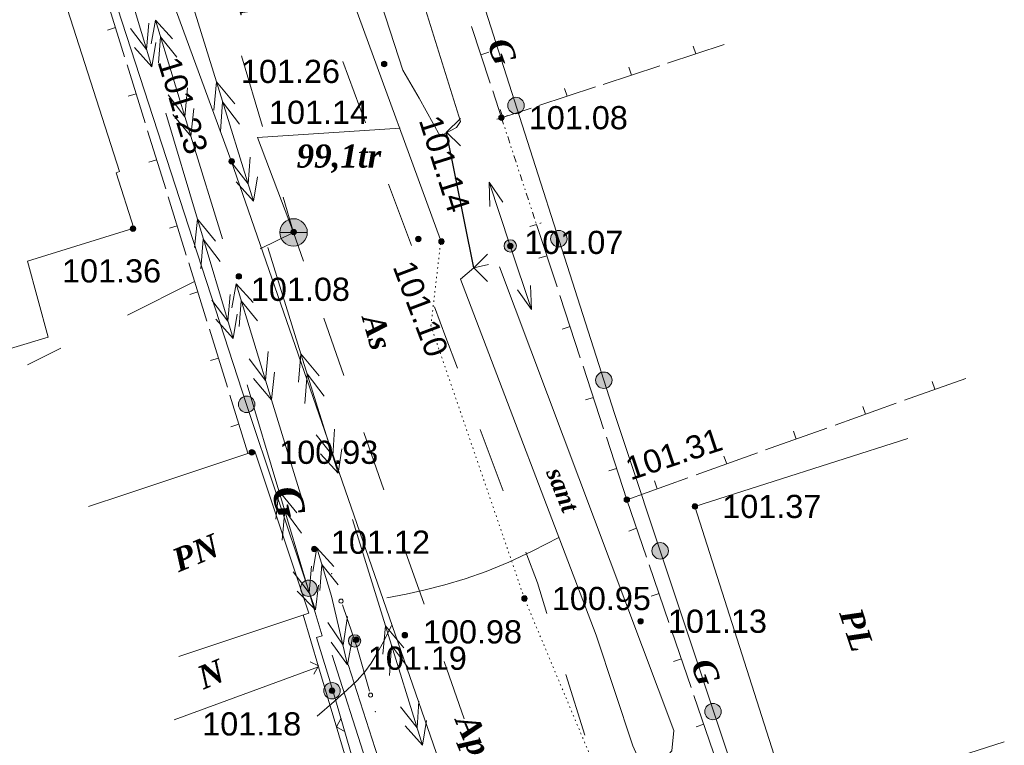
# Model space of a CAD drawing. Header units: millimetres. Extents: x 9396 to 25236, y 15106 to 31102.
# Tile 201 of 256: x 11242 to 11314, y 16746 to 16799. Entities that reach past the tile are written whole.
import ezdxf
from ezdxf.enums import TextEntityAlignment as Align

# ---------------------------------------------------------------- set-up
doc = ezdxf.new("R2010")
doc.units = ezdxf.units.MM
for name, pattern in [('DIVIDE', [1.25, 0.5, -0.25, 0, -0.25, 0, -0.25]), ('DOT', [0.25, 0, -0.25]), ('HIDDEN', [0.375, 0.25, -0.125])]:
    doc.linetypes.add(name, pattern=pattern)
for name, color, linetype, lineweight, true_color in [('1001010', 7, 'Continuous', 9, 0x000000), ('10010110', 7, 'Continuous', 20, 0xa25100), ('1060000', 7, 'Continuous', 9, 0x000000), ('1070000', 7, 'DOT', 9, 0x000000), ('2030012', 7, 'Continuous', 9, 0x000000), ('21100200', 7, 'HIDDEN', 0, 0x800080), ('3000105', 7, 'DIVIDE', 9, 0x000000), ('3000220', 7, 'Continuous', 9, 0x000000), ('3000260', 7, 'Continuous', 9, 0x000000), ('5010210', 7, 'Continuous', 20, 0x008000), ('5010220', 7, 'Continuous', 30, 0x000000), ('5010420', 7, 'Continuous', 9, 0x000000), ('6011210', 1, 'Continuous', 9, 0xff0000), ('6011300', 1, 'Continuous', 20, 0xff0000), ('8010110', 7, 'Continuous', 20, 0x0080ff), ('8010120', 7, 'Continuous', 20, 0x0080ff), ('8010200', 7, 'Continuous', 9, 0x000000), ('9010110', 7, 'Continuous', 9, 0x000000)]:
    doc.layers.add(name, color=color, linetype=linetype, lineweight=lineweight, true_color=true_color)
doc.styles.add('1', font='timesbi.ttf', dxfattribs={"height": 0.00127})
doc.styles.add('12', font='timesbi.ttf', dxfattribs={"height": 0.001693})
doc.styles.add('2', font='timesbi.ttf', dxfattribs={"height": 0.001693})
doc.styles.add('3', font='timesbi.ttf', dxfattribs={"height": 0.001693})
doc.styles.add('9', font='timesbi.ttf', dxfattribs={"height": 0.001693})
doc.styles.add('F2', font='arial.ttf', dxfattribs={"height": 0.001693})

# ---------------------------------------------------------------- blocks, each defined once
blk = doc.blocks.new('SYMBOL21100200')
at = {"true_color": 0x800080}
h = blk.add_hatch(color=216, dxfattribs=at)
edge = h.paths.add_edge_path()
edge.add_arc((0, 0), 0.1, 0, 360)
at = {"color": 216, "linetype": 'Continuous', "lineweight": 0, "true_color": 0x800080}
blk.add_circle((0, 0), 0.1, dxfattribs=at)
blk = doc.blocks.new('SYMBOL2030012')
at = {"true_color": 0xffffff}
h = blk.add_hatch(color=7, dxfattribs=at)
edge = h.paths.add_edge_path()
edge.add_arc((0, 0), 0.225, 0, 360)
at = {"true_color": 0x000000}
h = blk.add_hatch(color=18, dxfattribs=at)
edge = h.paths.add_edge_path()
edge.add_arc((0, 0), 0.05, 0, 360)
at = {"color": 18, "linetype": 'Continuous', "lineweight": 0, "true_color": 0x000000}
for radius in [0.225, 0.05]:
    blk.add_circle((0, 0), radius, dxfattribs=at)
blk = doc.blocks.new('SYMBOL5010220')
at = {"color": 18, "linetype": 'Continuous', "lineweight": 9, "true_color": 0x000000, "flags": 128}
blk.add_lwpolyline([(0.5, 0.5), (0, 0), (0.5, -0.5)], dxfattribs=at)
blk = doc.blocks.new('SYMBOL8010200')
at = {"true_color": 0x000000}
h = blk.add_hatch(color=18, dxfattribs=at)
edge = h.paths.add_edge_path()
edge.add_arc((0, 0), 0.3, 0, 360)
at = {"color": 18, "linetype": 'Continuous', "lineweight": 0, "true_color": 0x000000}
blk.add_circle((0, 0), 0.3, dxfattribs=at)
blk = doc.blocks.new('SYMBOL5010420')
at = {"true_color": 0xffffff}
h = blk.add_hatch(color=7, dxfattribs=at)
edge = h.paths.add_edge_path()
edge.add_arc((0, 0), 0.5, 0, 360)
at = {"color": 18, "linetype": 'Continuous', "lineweight": 9, "true_color": 0x000000, "flags": 128}
blk.add_lwpolyline([(-0.5, 0), (0.5, 0)], dxfattribs=at)
at = {"color": 18, "linetype": 'Continuous', "lineweight": 9, "true_color": 0x000000}
blk.add_circle((0, 0), 0.5, dxfattribs=at)

msp = doc.modelspace()

# ---------------------------------------------------------------- linework, layer by layer
at = {"layer": '1001010', "color": 253}
for p, q in [((11258.86, 16767.879), (11262.811, 16756.055)), ((11262.811, 16756.055), (11253.326, 16752.885)), ((11262.401, 16755.918), (11263.525, 16752.136)), ((11263.525, 16752.136), (11252.973, 16748.266)), ((11313.602, 16746.654, 203.506), (11298.062, 16741.702, 203.506))]:
    msp.add_line(p, q, dxfattribs=at)
for points in [[(11225.136, 16803.951, 194.063), (11239.241, 16808.588, 204.165), (11243.299, 16806.077, 202.785), (11248.998, 16788.301, 202.74), (11248.736, 16788.216, 201.295), (11250.034, 16784.169, 202.182), (11242.268, 16781.746, 175.068), (11243.776, 16776.201, 162.563), (11235.757, 16773.786, 146.446)], [(11298.062, 16741.702, 203.506), (11291.007, 16763.843, 202.749), (11306.548, 16768.795, 53.302)], [(11258.86, 16767.879, 0), (11249.375, 16764.709, 0), (11246.728, 16763.847, 0)]]:
    msp.add_polyline3d(points, dxfattribs=at)
at = {"layer": '10010110'}
for points in [[(11268.517, 16757.172, 125.52), (11269.912, 16757.438, 129.644), (11271.313, 16757.742, 131.305), (11272.742, 16758.105, 129.227), (11274.221, 16758.55, 122.134), (11275.771, 16759.098, 108.751), (11277.416, 16759.772, 87.801), (11279.175, 16760.593, 58.009), (11281.072, 16761.583, 18.099)], [(11263.428, 16748.52, 7.135), (11264.663, 16749.591, 25.731), (11265.612, 16750.437, 41.172), (11266.338, 16751.135, 55.518), (11266.905, 16751.765, 70.829), (11267.377, 16752.402, 89.166), (11267.817, 16753.124, 112.589), (11268.289, 16754.01, 143.157), (11268.856, 16755.136, 182.932)]]:
    msp.add_polyline3d(points, dxfattribs=at)
at = {"layer": '1060000', "color": 253}
msp.add_line((11276.747, 16781.333), (11289.478, 16747.483), dxfattribs=at)
for points in [[(11266.651, 16830.071, 202.891), (11260.368, 16828.014, 202.774), (11259.069, 16826.487, 202.805), (11258.572, 16824.816, 199.982), (11258.92, 16821.631, 199.517), (11259.911, 16817.522, 198.042), (11272.426, 16783.325, 198.888)], [(11272.404, 16790.881, 0), (11273.602, 16791.518, 0), (11273.901, 16791.967, 0), (11264.403, 16822.378, 0), (11262.765, 16822.089, 0), (11261.551, 16820.749, 0)], [(11272.404, 16790.881, 0), (11270.868, 16793.652, 0), (11269.67, 16795.712, 0), (11261.551, 16820.749, 0)], [(11244.361, 16820.157, 202.714), (11247.066, 16816.583, 202.805), (11257.114, 16789.146, 201.481), (11275.759, 16735.335, 201.63)], [(11261.702, 16783.857, 202.044), (11259.062, 16790.788, 201.731), (11269.476, 16791.46, 59.722)], [(11275.94, 16781.516, 0), (11274.853, 16781.269, 0), (11273.901, 16780.434, 0), (11283.787, 16754.447, 0)], [(11289.478, 16747.483, 0), (11289.329, 16745.985, 0), (11288.58, 16745.161, 0), (11287.007, 16745.161, 0), (11286.483, 16746.359, 0), (11283.787, 16754.447, 0)]]:
    msp.add_polyline3d(points, dxfattribs=at)
at = {"layer": '1070000', "color": 253}
msp.add_polyline3d([(11276.128, 16734.147, 202.239), (11287.025, 16736.874, 65.597), (11278.56, 16757.119, 121.519), (11271.729, 16777.042, 184.819), (11272.474, 16783.422, 196.302)], dxfattribs=at)
at = {"layer": '3000105', "color": 253}
for p, q in [((11277.359, 16792.386), (11276.314, 16792.043)), ((11276.884, 16792.23), (11279.441, 16784.439)), ((11278.966, 16784.283), (11280.011, 16784.626))]:
    msp.add_line(p, q, dxfattribs=at)
at = {"layer": '3000220', "color": 253}
for p, q in [((11249.361, 16796.687, 200.064), (11248.041, 16800.937, 200.064)), ((11248.701, 16798.817, 200.064), (11248.121, 16798.637, 200.064)), ((11274.701, 16798.907, 114.028), (11276.051, 16794.767, 114.028)), ((11289.011, 16796.217, 114.028), (11293.151, 16797.577, 114.028)), ((11275.381, 16796.837, 114.028), (11275.951, 16797.027, 114.028)), ((11291.081, 16796.897, 114.028), (11290.891, 16797.467, 114.028)), ((11250.861, 16791.867, 200.064), (11249.541, 16796.107, 200.064)), ((11284.311, 16794.667, 114.028), (11288.451, 16796.027, 114.028)), ((11286.381, 16795.347, 114.028), (11286.191, 16795.917, 114.028)), ((11250.201, 16793.987, 200.064), (11249.631, 16793.807, 200.064)), ((11279.611, 16793.127, 114.028), (11283.751, 16794.487, 114.028)), ((11281.681, 16793.807, 114.028), (11281.491, 16794.377, 114.028)), ((11276.981, 16792.257, 114.028), (11276.791, 16792.827, 114.028)), ((11252.361, 16787.037, 200.064), (11251.041, 16791.287, 200.064)), ((11251.701, 16789.157, 200.064), (11251.131, 16788.977, 200.064)), ((11253.861, 16782.207, 200.064), (11252.541, 16786.457, 200.064)), ((11253.201, 16784.327, 200.064), (11252.631, 16784.157, 200.064)), ((11280.941, 16779.877), (11279.441, 16784.437)), ((11280.191, 16782.157), (11279.621, 16781.977)), ((11255.371, 16777.377, 200.064), (11254.041, 16781.627, 200.064)), ((11254.701, 16779.507, 200.064), (11254.131, 16779.327, 200.064)), ((11282.631, 16774.697), (11281.141, 16779.257)), ((11256.871, 16772.547, 200.064), (11255.551, 16776.797, 200.064)), ((11281.891, 16776.977), (11281.321, 16776.797)), ((11256.211, 16774.677, 200.064), (11255.631, 16774.497, 200.064)), ((11284.331, 16769.517), (11282.841, 16774.077)), ((11306.311, 16771.607), (11310.781, 16773.197)), ((11308.541, 16772.397), (11308.341, 16772.967)), ((11258.371, 16767.727, 200.064), (11257.051, 16771.967, 200.064)), ((11283.591, 16771.797), (11283.021, 16771.617)), ((11301.241, 16769.787), (11305.711, 16771.387)), ((11303.471, 16770.587), (11303.271, 16771.147)), ((11257.711, 16769.847, 200.064), (11257.131, 16769.667, 200.064)), ((11296.171, 16767.967), (11300.641, 16769.567)), ((11286.031, 16764.337), (11284.541, 16768.897)), ((11298.401, 16768.767), (11298.201, 16769.337)), ((11291.101, 16766.157), (11295.571, 16767.757)), ((11293.331, 16766.957), (11293.131, 16767.517)), ((11285.291, 16766.617), (11284.721, 16766.437)), ((11286.031, 16764.337), (11290.501, 16765.937)), ((11288.261, 16765.137), (11288.061, 16765.707)), ((11287.471, 16760.147), (11286.031, 16764.337)), ((11286.751, 16762.247), (11286.181, 16762.047)), ((11289.111, 16755.377), (11287.671, 16759.567)), ((11288.391, 16757.477), (11287.821, 16757.277)), ((11290.741, 16750.607), (11289.301, 16754.807)), ((11290.021, 16752.707), (11289.451, 16752.507)), ((11292.371, 16745.837), (11290.931, 16750.037)), ((11291.651, 16747.937), (11291.091, 16747.737))]:
    msp.add_line(p, q, dxfattribs=at)
msp.add_polyline3d([(11276.241, 16794.207, 114.028), (11276.881, 16792.227, 114.028), (11279.051, 16792.937, 114.028)], dxfattribs=at)
at = {"layer": '3000260', "color": 253}
msp.add_line((11272.021, 16723.787), (11263.525, 16752.136), dxfattribs=at)
for points in [[(11263.171, 16751.597, 0), (11263.511, 16752.197, 0), (11262.901, 16752.487, 0)], [(11265.471, 16747.387, 0), (11264.841, 16747.757, 0), (11265.171, 16748.387, 0)]]:
    msp.add_polyline3d(points, dxfattribs=at)
at = {"layer": '5010210'}
for p, q in [((11259.421, 16791.587, 178.598), (11257.901, 16796.747, 178.598)), ((11260.941, 16786.437, 178.598), (11261.701, 16783.857, 178.598)), ((11259.271, 16782.647, 172.839), (11261.701, 16783.857, 172.839)), ((11262.431, 16781.767, 178.598), (11261.701, 16783.857, 178.598)), ((11254.421, 16780.237, 172.839), (11249.571, 16777.817, 172.839)), ((11263.901, 16777.587, 178.598), (11265.361, 16773.407, 178.598)), ((11242.281, 16774.197, 172.839), (11244.711, 16775.407, 172.839)), ((11267.561, 16767.147, 178.598), (11266.831, 16769.237, 178.598)), ((11268.301, 16765.057, 178.598), (11267.561, 16767.147, 178.598)), ((11269.761, 16760.877, 178.598), (11271.231, 16756.697, 178.598)), ((11273.421, 16750.427, 178.598), (11272.691, 16752.517, 178.598)), ((11274.161, 16748.337, 178.598), (11273.421, 16750.427, 178.598))]:
    msp.add_line(p, q, dxfattribs=at)
at = {"layer": '5010220', "color": 253}
msp.add_line((11274.853, 16781.269), (11272.879, 16791.186), dxfattribs=at)
at = {"layer": '6011210'}
for q in [(11275.98, 16787.517), (11279.072, 16778.218)]:
    msp.add_line((11277.527, 16782.868), q, dxfattribs=at)
for points in [[(11276.042, 16785.746, 0), (11275.98, 16787.517, 0), (11275.98, 16787.517, 0), (11276.991, 16786.062, 0)], [(11279.01, 16779.989, 0), (11279.072, 16778.218, 0), (11279.072, 16778.218, 0), (11278.062, 16779.674, 0)]]:
    msp.add_polyline3d(points, dxfattribs=at)
at = {"layer": '6011300'}
for p, q in [((11248.741, 16804.657), (11251.351, 16795.947)), ((11253.671, 16802.607), (11256.071, 16794.857)), ((11254.201, 16790.897), (11251.611, 16799.357)), ((11256.071, 16794.857), (11255.881, 16792.777)), ((11256.071, 16794.857), (11258.781, 16786.137)), ((11256.071, 16794.857), (11257.411, 16793.247)), ((11252.361, 16792.567), (11254.681, 16784.817)), ((11254.201, 16790.897), (11254.421, 16792.917)), ((11254.201, 16790.897), (11252.891, 16792.457)), ((11256.501, 16783.387), (11254.201, 16790.897)), ((11254.681, 16784.817), (11254.461, 16782.757)), ((11254.681, 16784.817), (11257.291, 16776.117)), ((11254.681, 16784.817), (11256.001, 16783.217)), ((11259.831, 16782.747), (11262.241, 16774.987)), ((11260.091, 16771.637), (11257.501, 16780.097)), ((11262.241, 16774.987), (11262.051, 16772.917)), ((11262.241, 16774.987), (11264.951, 16766.267)), ((11262.241, 16774.987), (11263.581, 16773.387)), ((11260.091, 16771.637), (11258.781, 16773.187)), ((11260.091, 16771.637), (11260.311, 16773.657)), ((11258.301, 16772.727), (11260.621, 16764.987)), ((11262.391, 16764.117), (11260.091, 16771.637)), ((11260.621, 16764.987), (11260.401, 16762.917)), ((11260.621, 16764.987), (11261.931, 16763.377)), ((11266.001, 16762.877), (11268.411, 16755.127)), ((11268.411, 16755.127), (11268.211, 16753.047)), ((11268.411, 16755.127), (11271.111, 16746.407)), ((11268.411, 16755.127), (11269.741, 16753.527)), ((11265.641, 16752.277), (11264.441, 16753.917)), ((11265.641, 16752.277), (11266.001, 16754.277)), ((11264.511, 16752.977), (11266.981, 16745.287)), ((11268.091, 16744.797), (11265.691, 16752.287))]:
    msp.add_line(p, q, dxfattribs=at)
for points in [[(11251.121, 16799.147, 0), (11250.971, 16797.207, 0), (11249.781, 16798.747, 0)], [(11251.301, 16797.627, 0), (11251.611, 16799.357, 0), (11252.861, 16797.997, 0)], [(11251.651, 16797.727, 0), (11251.351, 16795.947, 0), (11250.091, 16797.367, 0)], [(11251.831, 16796.237, 0), (11251.981, 16798.137, 0), (11253.171, 16796.647, 0)], [(11253.771, 16792.307, 0), (11252.551, 16793.897, 0), (11253.771, 16792.307, 0), (11253.961, 16794.427, 0)], [(11256.521, 16793.397, 0), (11257.761, 16791.767, 0), (11256.521, 16793.397, 0), (11256.361, 16791.227, 0)], [(11258.521, 16789.347, 0), (11258.391, 16787.397, 0), (11257.181, 16788.927, 0)], [(11259.061, 16787.927, 0), (11258.781, 16786.137, 0), (11257.501, 16787.547, 0)], [(11255.111, 16783.367, 0), (11256.331, 16781.737, 0), (11255.111, 16783.367, 0), (11254.931, 16781.207, 0)], [(11257.201, 16778.357, 0), (11257.501, 16780.097, 0), (11258.761, 16778.727, 0)], [(11257.061, 16779.317, 0), (11256.911, 16777.367, 0), (11255.721, 16778.907, 0)], [(11257.731, 16776.977, 0), (11257.881, 16778.867, 0), (11259.071, 16777.387, 0)], [(11257.591, 16777.887, 0), (11257.291, 16776.117, 0), (11256.031, 16777.527, 0)], [(11259.661, 16773.047, 0), (11258.451, 16774.627, 0), (11259.661, 16773.047, 0), (11259.851, 16775.157, 0)], [(11262.691, 16773.537, 0), (11263.931, 16771.907, 0), (11262.691, 16773.537, 0), (11262.531, 16771.367, 0)], [(11264.681, 16769.487, 0), (11264.561, 16767.527, 0), (11263.351, 16769.067, 0)], [(11265.231, 16768.057, 0), (11264.951, 16766.267, 0), (11263.671, 16767.677, 0)], [(11260.621, 16764.987, 0), (11262.791, 16757.737, 0), (11263.301, 16756.297, 0)], [(11261.051, 16763.537, 0), (11262.271, 16761.897, 0), (11261.051, 16763.537, 0), (11260.871, 16761.367, 0)], [(11263.101, 16759.087, 0), (11263.401, 16760.827, 0), (11264.651, 16759.467, 0)], [(11265.641, 16752.277, 0), (11264.481, 16757.287, 0), (11263.401, 16760.827, 0)], [(11263.001, 16759.477, 0), (11262.851, 16757.537, 0), (11261.661, 16759.077, 0)], [(11263.621, 16757.707, 0), (11263.771, 16759.607, 0), (11264.961, 16758.117, 0)], [(11263.511, 16758.097, 0), (11263.301, 16756.297, 0), (11261.971, 16757.647, 0)], [(11265.311, 16753.707, 0), (11264.211, 16755.377, 0), (11265.311, 16753.707, 0), (11265.651, 16755.807, 0)], [(11268.861, 16753.677, 0), (11270.101, 16752.037, 0), (11268.861, 16753.677, 0), (11268.701, 16751.497, 0)], [(11270.851, 16749.617, 0), (11270.721, 16747.667, 0), (11269.511, 16749.207, 0)], [(11271.401, 16748.197, 0), (11271.111, 16746.407, 0), (11269.841, 16747.817, 0)]]:
    msp.add_polyline3d(points, dxfattribs=at)
at = {"layer": '8010110'}
msp.add_line((11300.201, 16725.433, 5.771), (11285.13, 16770.621, 141.965), dxfattribs=at)
for points in [[(11285.13, 16770.621, 141.965), (11275.324, 16801.319, 200.72), (11267.473, 16823.317, 182.495)], [(11245.617, 16810.231, 202.767), (11258.273, 16771.298, 182.175), (11262.69, 16758.054, 90.15), (11263.78, 16754.391, 69.638), (11263.372, 16754.264, 147.656), (11264.579, 16750.402, 192.678), (11270.059, 16731.398, 198.63), (11258.801, 16728.152, 56.175)]]:
    msp.add_polyline3d(points, dxfattribs=at)
at = {"layer": '8010120'}
for p, q in [((11265.291, 16796.347), (11266.131, 16794.107)), ((11266.131, 16794.107), (11266.961, 16791.857)), ((11270.311, 16782.897), (11268.641, 16787.377)), ((11271.981, 16778.417), (11272.821, 16776.177)), ((11272.821, 16776.177), (11273.661, 16773.937)), ((11277.001, 16764.977), (11275.331, 16769.457)), ((11278.671, 16760.497), (11279.511, 16758.257)), ((11279.511, 16758.257), (11280.201, 16756.027)), ((11282.961, 16747.127), (11281.581, 16751.577))]:
    msp.add_line(p, q, dxfattribs=at)
at = {"layer": '9010110', "color": 253}
for q in [(11265.264, 16756.648), (11267.243, 16750.353)]:
    msp.add_line((11266.333, 16753.525), q, dxfattribs=at)
for points in [[(11265.317, 16756.931, 0), (11265.296, 16757.006, 0), (11265.242, 16757.061, 0), (11265.167, 16757.081, 0), (11265.092, 16757.061, 0), (11265.037, 16757.006, 0), (11265.017, 16756.931, 0), (11265.037, 16756.856, 0), (11265.092, 16756.801, 0), (11265.167, 16756.781, 0), (11265.242, 16756.801, 0), (11265.296, 16756.856, 0), (11265.317, 16756.931, 0)], [(11267.476, 16750.065, 0), (11267.456, 16750.14, 0), (11267.401, 16750.195, 0), (11267.326, 16750.215, 0), (11267.251, 16750.195, 0), (11267.196, 16750.14, 0), (11267.176, 16750.065, 0), (11267.196, 16749.99, 0), (11267.251, 16749.935, 0), (11267.326, 16749.915, 0), (11267.401, 16749.935, 0), (11267.456, 16749.99, 0), (11267.476, 16750.065, 0)]]:
    msp.add_polyline3d(points, close=True, dxfattribs=at)
at = {"layer": '9010110'}
for p in [(11264.485, 16758.922), (11267.676, 16748.844)]:
    msp.add_point(p, dxfattribs=at)

# ---------------------------------------------------------------- block references
at = {"layer": '2030012', "color": 253, "xscale": 2, "yscale": 2, "zscale": 2}
for p in [(11277.527, 16782.868), (11266.161, 16754.026)]:
    msp.add_blockref('SYMBOL2030012', p, dxfattribs=at)
at = {"layer": '21100200', "xscale": 2, "yscale": 2, "zscale": 2}
for p in [(11268.318, 16796.157, 202.52), (11276.878, 16792.237, 202.16), (11257.178, 16789.048, 202.47), (11249.974, 16784.126, 202.715), (11261.708, 16783.891, 202.287), (11270.81, 16783.38, 202.192), (11272.5, 16783.193, 202.289), (11277.527, 16782.868, 202.133), (11257.704, 16780.643, 202.151), (11258.652, 16767.798, 201.853), (11286.038, 16764.337, 202.62), (11291.007, 16763.843, 202.749), (11263.211, 16760.732, 202.243), (11278.56, 16757.119, 201.906), (11287.038, 16755.457, 202.26), (11269.827, 16754.442, 201.966), (11266.281, 16754.115, 202.385), (11264.508, 16750.381, 202.357)]:
    msp.add_blockref('SYMBOL21100200', p, dxfattribs=at)
at = {"layer": '5010220', "color": 253, "xscale": 2, "yscale": 2, "zscale": 2}
for p in [(11272.879, 16791.186), (11274.853, 16781.269)]:
    msp.add_blockref('SYMBOL5010220', p, dxfattribs=at)
at = {"layer": '5010420', "color": 253, "xscale": 2, "yscale": 2, "zscale": 2}
msp.add_blockref('SYMBOL5010420', (11261.702, 16783.857, 202.044), dxfattribs=at)
at = {"layer": '8010200', "color": 253, "xscale": 2, "yscale": 2, "zscale": 2}
for p in [(11277.942, 16793.125, 26.421), (11281.072, 16783.398, 16.615), (11284.357, 16773.061, 116.851), (11258.273, 16771.298, 198.366), (11288.472, 16760.601, 202.749), (11262.813, 16757.869, 3.545), (11264.508, 16750.381), (11292.327, 16748.86, 142.01)]:
    msp.add_blockref('SYMBOL8010200', p, dxfattribs=at)

# ---------------------------------------------------------------- texts
at = {"layer": '1001010', "color": 253, "style": '9'}
for s, rotation, p in [('PN', 22.5, (11252.974, 16759.803)), ('PL', 288.3, (11302.332, 16756.318, 167.606)), ('N', 22.5, (11254.809, 16751.241))]:
    msp.add_text(s, height=1.693, rotation=rotation, dxfattribs=at).set_placement(p, align=Align.MIDDLE_LEFT)
at = {"layer": '1060000', "color": 253}
for s, height, rotation, style, p in [('As', 1.6138, 286, '2', (11267.46, 16777.826, 0.003)), ('sant', 1.2697, 292.4, '1', (11280.713, 16766.588))]:
    msp.add_text(s, height=height, rotation=rotation, dxfattribs=dict(at, style=style)).set_placement(p, align=Align.MIDDLE_LEFT)
at = {"layer": '21100200', "color": 253, "style": 'F2'}
for s, rotation, p in [('101.23', 287.1, (11252.558, 16796.588, 0.009)), ('101.14', 287.6, (11271.64, 16792.313, 0.009)), ('101.10', 290.7, (11269.71, 16781.66, -0.008)), ('101.31', 18.4, (11286.038, 16766.537, 202.62))]:
    msp.add_text(s, height=1.693, rotation=rotation, dxfattribs=at).set_placement(p, align=Align.MIDDLE_LEFT)
for s, p in [('101.26', (11257.858, 16795.617, 202.52)), ('101.14', (11259.908, 16792.631, 165.967)), ('101.08', (11278.878, 16792.237, 202.16)), ('101.07', (11278.547, 16783.128, -0.007)), ('101.36', (11244.794, 16781.046, 192.315)), ('101.08', (11258.584, 16779.703, -0.009)), ('100.93', (11260.652, 16767.798, 201.853)), ('101.37', (11293.007, 16763.843, 202.749)), ('101.12', (11264.431, 16761.232, 78.503)), ('100.95', (11280.56, 16757.119, 201.906)), ('101.13', (11289.038, 16755.457, 202.26)), ('100.98', (11271.147, 16754.682, 143.406)), ('101.19', (11267.121, 16752.755, 0.005)), ('101.18', (11255.028, 16747.961, 27.117))]:
    msp.add_text(s, height=1.693, dxfattribs=at).set_placement(p, align=Align.MIDDLE_LEFT)
at = {"layer": '5010210', "color": 253}
for s, rotation, style, p in [('100otel', 288, '2', (11256.321, 16807.117, -0.002)), ('Ap', 293, '3', (11274.251, 16748.527, -0.002))]:
    msp.add_text(s, height=1.693, rotation=rotation, dxfattribs=dict(at, style=style)).set_placement(p, align=Align.MIDDLE_LEFT)
at = {"layer": '5010420', "color": 253, "style": '12'}
msp.add_text('99,1tr', height=1.693, dxfattribs=at).set_placement((11261.922, 16789.437, 0.004), align=Align.MIDDLE_LEFT)
at = {"layer": '8010110', "color": 253}
for height, rotation, style, p in [(1.693, 289.9, '3', (11276.621, 16797.949, 107.363)), (2.082, 284, '3', (11261.078, 16765.291, 118.291)), (1.693, 290.3, '2', (11291.485, 16752.627, 153.068))]:
    msp.add_text('G', height=height, rotation=rotation, dxfattribs=dict(at, style=style)).set_placement(p, align=Align.MIDDLE_LEFT)

doc.saveas('drawing.dxf')
